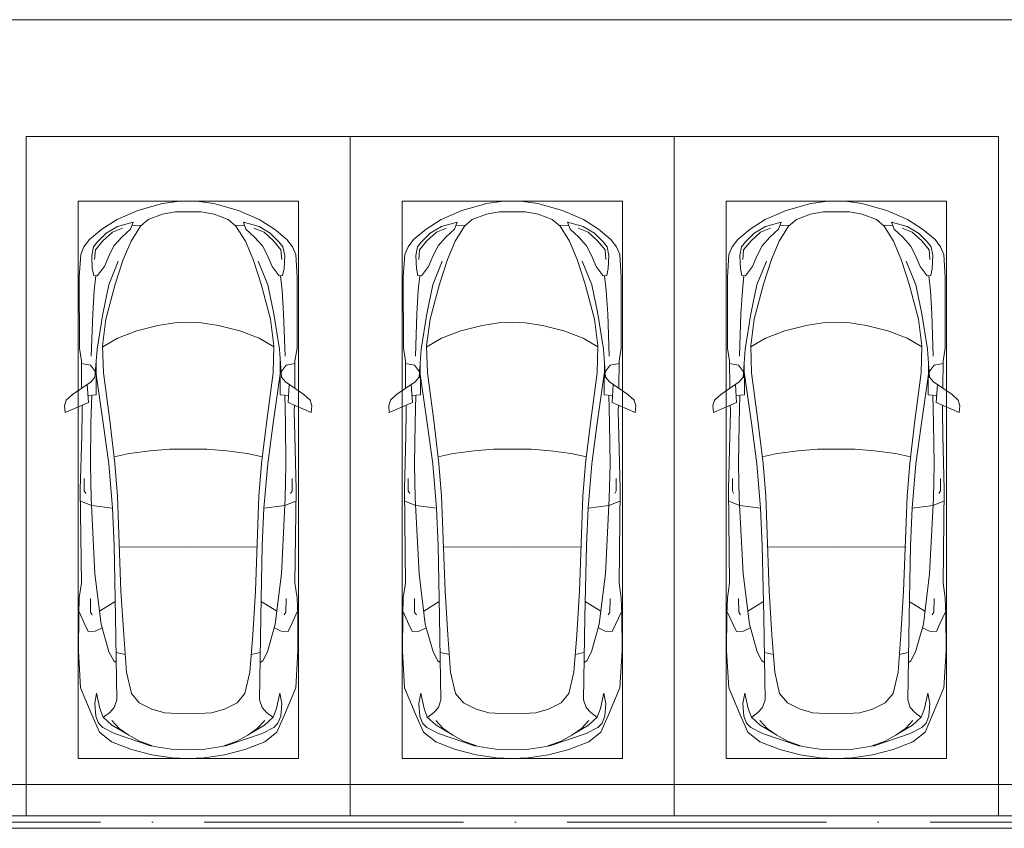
# Model space of a CAD drawing. Header units: millimetres. Extents: x -32229 to 192519, y -13689 to 125138.
# Tile 235 of 256: x 57485 to 65081, y 104312 to 110550. Entities that reach past the tile are written whole.
import ezdxf

# ---------------------------------------------------------------- set-up
doc = ezdxf.new("R2010")
doc.units = ezdxf.units.MM
doc.linetypes.add('ADSK_Осевая', pattern=[2800, 2000, -400, 0, -400])
for name, color, linetype, lineweight in [('A-DETL-GENF-OTLN', 7, 'Continuous', 18), ('A-FLOR-____-OTLN', 7, 'Continuous', 18), ('C-PRKG-____-OTLN', 7, 'Continuous', 18), ('E-CABL-TRAY-CNTR', 7, 'ADSK_Осевая', 18), ('E-CABL-TRAY-OTLN', 7, 'Continuous', 18)]:
    doc.layers.add(name, color=color, linetype=linetype, lineweight=lineweight)

# ---------------------------------------------------------------- blocks, each defined once
blk = doc.blocks.new('АР_Машиноместо - 5300x2500_С-V14--01 ЭЛ')
at = {"layer": 'A-DETL-GENF-OTLN', "color": 253, "lineweight": 13, "true_color": 0xaaaaaa}
for p, q in [((1126.4, 4794.1), (970.2, 4771.8)), ((1250, 4800), (1126.4, 4794.1)), ((1250, 4800), (1373.6, 4794.1)), ((1373.6, 4794.1), (1529.8, 4771.8)), ((812.7, 4729.4), (659.1, 4669.9)), ((970.2, 4771.8), (812.7, 4729.4)), ((1122.2, 4726.4), (988.2, 4706.7)), ((1250, 4731.7), (1122.2, 4726.4)), ((1250, 4731.7), (1377.8, 4726.4)), ((1377.8, 4726.4), (1511.8, 4706.7)), ((1529.8, 4771.8), (1687.3, 4729.4)), ((1687.3, 4729.4), (1840.9, 4669.9)), ((659.1, 4669.9), (565.9, 4595.1)), ((680.7, 4606.5), (967, 4703.6)), ((873.9, 4665.1), (791.3, 4619.7)), ((988.2, 4706.7), (873.9, 4665.1)), ((1511.8, 4706.7), (1626.1, 4665.1)), ((1819.3, 4606.5), (1533, 4703.6)), ((1626.1, 4665.1), (1708.7, 4619.7)), ((1840.9, 4669.9), (1934.1, 4595.1)), ((565.9, 4595.1), (507.1, 4462.6)), ((557.5, 4525.7), (590.7, 4560.1)), ((590.7, 4560.1), (680.7, 4606.5)), ((717.1, 4568.9), (659.6, 4505.3)), ((788.5, 4617.7), (661.8, 4543.1)), ((791.3, 4619.7), (717.1, 4568.9)), ((1708.7, 4619.7), (1782.9, 4568.9)), ((1711.5, 4617.7), (1838.2, 4543.1)), ((1782.9, 4568.9), (1840.4, 4505.3)), ((1909.3, 4560.1), (1819.3, 4606.5)), ((1942.5, 4525.7), (1909.3, 4560.1)), ((1934.1, 4595.1), (1992.9, 4462.6)), ((536.4, 4471.4), (557.5, 4525.7)), ((661.8, 4543.1), (594.6, 4479.3)), ((645, 4445.5), (597.3, 4481.4)), ((1838.2, 4543.1), (1905.4, 4479.3)), ((1855, 4445.5), (1902.7, 4481.4)), ((1963.6, 4471.4), (1942.5, 4525.7)), ((507.1, 4462.6), (419.6, 4254.2)), ((528.4, 4374.7), (536.4, 4471.4)), ((569.5, 4413.1), (543.7, 4295.1)), ((594.6, 4479.3), (569.5, 4413.1)), ((679.6, 4406.3), (645, 4445.5)), ((699.7, 4345.5), (679.6, 4406.3)), ((872.7, 4370.2), (970.5, 4419.3)), ((970.5, 4419.3), (1069.6, 4447.3)), ((1069.6, 4447.3), (1167.1, 4453.2)), ((1167.1, 4453.2), (1250, 4453.9)), ((1332.9, 4453.2), (1250, 4453.9)), ((1430.4, 4447.3), (1332.9, 4453.2)), ((1529.5, 4419.3), (1430.4, 4447.3)), ((1627.3, 4370.2), (1529.5, 4419.3)), ((1800.3, 4345.5), (1820.4, 4406.3)), ((1820.4, 4406.3), (1855, 4445.5)), ((1905.4, 4479.3), (1930.5, 4413.1)), ((1930.5, 4413.1), (1956.3, 4295.1)), ((1971.6, 4374.7), (1963.6, 4471.4)), ((1992.9, 4462.6), (2080.4, 4254.2)), ((543.7, 4295.1), (528.4, 4374.7)), ((689.3, 3705.5), (699.7, 4345.5)), ((812.5, 4298.9), (872.7, 4370.2)), ((1687.5, 4298.9), (1627.3, 4370.2)), ((1810.7, 3705.5), (1800.3, 4345.5)), ((1956.3, 4295.1), (1971.6, 4374.7)), ((419.6, 4254.2), (403.4, 3968)), ((774.4, 4132.9), (812.5, 4298.9)), ((1725.6, 4132.9), (1687.5, 4298.9)), ((2080.4, 4254.2), (2096.6, 3968)), ((752.2, 3845.6), (774.4, 4132.9)), ((1747.8, 3845.6), (1725.6, 4132.9)), ((638.7, 3975.4), (675.2, 4045.5)), ((675.2, 4045.5), (694.6, 4057.6)), ((1824.8, 4045.5), (1805.4, 4057.6)), ((1861.3, 3975.4), (1824.8, 4045.5)), ((403.4, 3968), (405.6, 3688.5)), ((578.7, 3762.9), (638.7, 3975.4)), ((1921.3, 3762.9), (1861.3, 3975.4)), ((2096.6, 3968), (2094.4, 3688.5)), ((453.1, 3766.3), (478.4, 3819.3)), ((478.4, 3819.3), (532.5, 3818.1)), ((532.5, 3818.1), (585.5, 3790.5)), ((731.2, 3507.6), (752.2, 3845.6)), ((1768.8, 3507.6), (1747.8, 3845.6)), ((1967.5, 3818.1), (1914.5, 3790.5)), ((2021.6, 3819.3), (1967.5, 3818.1)), ((2046.9, 3766.3), (2021.6, 3819.3)), ((408.2, 3667), (453.1, 3766.3)), ((530.9, 3374.8), (578.7, 3762.9)), ((1969.1, 3374.8), (1921.3, 3762.9)), ((2091.8, 3667), (2046.9, 3766.3)), ((405.6, 3688.5), (409.5, 3560)), ((495.5, 3566.1), (496.8, 3671.6)), ((496.8, 3671.6), (510.1, 3691.5)), ((687.1, 3588.8), (566.5, 3663.9)), ((678.7, 3159.5), (689.3, 3705.5)), ((1821.3, 3159.5), (1810.7, 3705.5)), ((1812.9, 3588.8), (1933.5, 3663.9)), ((2003.2, 3671.6), (1989.9, 3691.5)), ((2004.5, 3566.1), (2003.2, 3671.6)), ((2094.4, 3688.5), (2090.5, 3560)), ((409.5, 3560), (426.5, 3446.8)), ((704.9, 2775.5), (731.2, 3507.6)), ((1795.1, 2775.5), (1768.8, 3507.6)), ((2090.5, 3560), (2073.5, 3446.8)), ((426.5, 3446.8), (417.5, 2723)), ((2073.5, 3446.8), (2082.5, 2723)), ((501.4, 2789.7), (530.9, 3374.8)), ((1998.6, 2789.7), (1969.1, 3374.8)), ((665.6, 2864.6), (678.7, 3159.5)), ((1834.4, 2864.6), (1821.3, 3159.5)), ((505.1, 2846.9), (420.9, 2813.3)), ((665.8, 2867.4), (505.1, 2846.9)), ((636.6, 2526.5), (665.8, 2867.4)), ((1834.2, 2867.4), (1994.9, 2846.9)), ((1863.4, 2526.5), (1834.2, 2867.4)), ((1994.9, 2846.9), (2079.1, 2813.3)), ((447.8, 2733.7), (459.7, 2756.2)), ((495.7, 2532.3), (501.4, 2789.7)), ((684.2, 2522.3), (704.9, 2775.5)), ((1815.8, 2522.3), (1795.1, 2775.5)), ((2004.3, 2532.3), (1998.6, 2789.7)), ((2052.2, 2733.7), (2040.3, 2756.2)), ((417.5, 2723), (428.2, 2308.5)), ((447.8, 2638.7), (447.8, 2733.7)), ((2052.2, 2638.7), (2052.2, 2733.7)), ((2082.5, 2723), (2071.8, 2308.5)), ((500, 2210.1), (495.7, 2532.3)), ((636.6, 2526.5), (597, 2231)), ((644.6, 2191.8), (684.2, 2522.3)), ((1855.4, 2191.8), (1815.8, 2522.3)), ((1863.4, 2526.5), (1903, 2231)), ((2000, 2210.1), (2004.3, 2532.3)), ((428.2, 2308.5), (432.3, 2119.9)), ((2071.8, 2308.5), (2067.7, 2119.9)), ((505.9, 1996), (500, 2210.1)), ((597, 2231), (535, 1798.3)), ((1903, 2231), (1965, 1798.3)), ((1994.1, 1996), (2000, 2210.1)), ((296.8, 2079.9), (301.4, 2130.5)), ((301.4, 2130.5), (479.9, 2052.9)), ((595.8, 1824.8), (644.6, 2191.8)), ((1904.2, 1824.8), (1855.4, 2191.8)), ((2198.6, 2130.5), (2020.1, 2052.9)), ((2203.2, 2079.9), (2198.6, 2130.5)), ((309.5, 2036.1), (296.8, 2079.9)), ((432.3, 2119.9), (430.7, 2073.9)), ((479.9, 2052.9), (471, 1914.3)), ((2020.1, 2052.9), (2029, 1914.3)), ((2067.7, 2119.9), (2069.3, 2073.9)), ((2190.5, 2036.1), (2203.2, 2079.9)), ((357.8, 1990.1), (309.5, 2036.1)), ((500.6, 1894.5), (357.8, 1990.1)), ((540.9, 1993.7), (476.3, 1997.9)), ((540.9, 1993.7), (539.8, 1733.1)), ((1959.1, 1993.7), (2023.7, 1997.9)), ((1959.1, 1993.7), (1960.2, 1733.1)), ((1999.4, 1894.5), (2142.2, 1990.1)), ((2142.2, 1990.1), (2190.5, 2036.1)), ((426.5, 1730.9), (427.5, 1943)), ((2073.5, 1730.9), (2072.5, 1943)), ((530.6, 1857.6), (500.6, 1894.5)), ((546.5, 1642.6), (530.6, 1857.6)), ((589.4, 1615.5), (595.8, 1824.8)), ((1910.6, 1615.5), (1904.2, 1824.8)), ((1953.5, 1642.6), (1969.4, 1857.6)), ((1969.4, 1857.6), (1999.4, 1894.5)), ((495, 1765.3), (426.6, 1753.4)), ((533.6, 1816.8), (495, 1765.3)), ((1966.4, 1816.8), (2005, 1765.3)), ((2005, 1765.3), (2073.4, 1753.4)), ((410.6, 1634.2), (426.5, 1730.9)), ((2089.4, 1634.2), (2073.5, 1730.9)), ((409.5, 1087), (410.6, 1634.2)), ((615.4, 1410.3), (589.4, 1615.5)), ((590.4, 1624.3), (703.6, 1557.1)), ((1909.6, 1624.3), (1796.4, 1557.1)), ((1884.6, 1410.3), (1910.6, 1615.5)), ((2090.5, 1087), (2089.4, 1634.2)), ((703.6, 1557.1), (852.8, 1499)), ((1796.4, 1557.1), (1647.2, 1499)), ((852.8, 1499), (1016.6, 1459.9)), ((1016.6, 1459.9), (1146.9, 1439.4)), ((1483.4, 1459.9), (1353.1, 1439.4)), ((1647.2, 1499), (1483.4, 1459.9)), ((687.4, 1141), (615.4, 1410.3)), ((1146.9, 1439.4), (1250, 1434.1)), ((1353.1, 1439.4), (1250, 1434.1)), ((1812.6, 1141), (1884.6, 1410.3)), ((749.2, 950.3), (687.4, 1141)), ((1750.8, 950.3), (1812.6, 1141)), ((420.9, 910.7), (409.5, 1087)), ((510.2, 1018.7), (521.5, 1074.5)), ((521.5, 1074.5), (548.5, 1076.2)), ((548.5, 1076.2), (603.4, 1004.8)), ((1951.5, 1076.2), (1896.6, 1004.8)), ((1978.5, 1074.5), (1951.5, 1076.2)), ((1989.8, 1018.7), (1978.5, 1074.5)), ((2079.1, 910.7), (2090.5, 1087)), ((505.7, 920), (510.2, 1018.7)), ((603.4, 1004.8), (639.1, 920)), ((1896.6, 1004.8), (1860.9, 920)), ((1994.3, 920), (1989.8, 1018.7)), ((519.1, 851.5), (505.7, 920)), ((639.1, 920), (677.4, 843.7)), ((809.1, 809.4), (749.2, 950.3)), ((1690.9, 809.4), (1750.8, 950.3)), ((1860.9, 920), (1822.6, 843.7)), ((1980.9, 851.5), (1994.3, 920)), ((445.9, 853.1), (420.9, 910.7)), ((489, 795.6), (445.9, 853.1)), ((550, 812.3), (519.1, 851.5)), ((677.4, 843.7), (737.5, 778.3)), ((1822.6, 843.7), (1762.5, 778.3)), ((1950, 812.3), (1980.9, 851.5)), ((2011, 795.6), (2054.1, 853.1)), ((2054.1, 853.1), (2079.1, 910.7)), ((584.4, 714.6), (489, 795.6)), ((616.5, 746.4), (550, 812.3)), ((737.5, 778.3), (804.5, 715.7)), ((881.5, 691.6), (809.1, 809.4)), ((1618.5, 691.6), (1690.9, 809.4)), ((1762.5, 778.3), (1695.5, 715.7)), ((1883.5, 746.4), (1950, 812.3)), ((1915.6, 714.6), (2011, 795.6)), ((701.8, 640.4), (584.4, 714.6)), ((703.5, 696.4), (616.5, 746.4)), ((824.6, 660.9), (703.5, 696.4)), ((804.5, 715.7), (824.6, 660.9)), ((888.4, 685.9), (815.2, 686.6)), ((941.4, 642.2), (881.5, 691.6)), ((1558.6, 642.2), (1618.5, 691.6)), ((1611.6, 685.9), (1684.8, 686.6)), ((1695.5, 715.7), (1675.4, 660.9)), ((1675.4, 660.9), (1796.5, 696.4)), ((1796.5, 696.4), (1883.5, 746.4)), ((1798.2, 640.4), (1915.6, 714.6)), ((861.8, 571.6), (701.8, 640.4)), ((1050.7, 599.4), (941.4, 642.2)), ((1449.3, 599.4), (1558.6, 642.2)), ((1638.2, 571.6), (1798.2, 640.4)), ((1052.6, 517.5), (861.8, 571.6)), ((1148.8, 583), (1050.7, 599.4)), ((1250, 581.6), (1148.8, 583)), ((1250, 581.6), (1351.2, 583)), ((1351.2, 583), (1449.3, 599.4)), ((1447.4, 517.5), (1638.2, 571.6)), ((1165.1, 503.1), (1052.6, 517.5)), ((1250, 500), (1165.1, 503.1)), ((1250, 500), (1334.9, 503.1)), ((1334.9, 503.1), (1447.4, 517.5))]:
    blk.add_line(p, q, dxfattribs=at)
at = {"layer": 'A-DETL-GENF-OTLN', "color": 254, "lineweight": 13, "true_color": 0xd4d4d4}
for p, q in [((694.6, 3980.4), (765.1, 3996.8)), ((1805.4, 3980.4), (1734.9, 3996.8)), ((715.1, 3168.3), (1250, 3167.3)), ((1784.9, 3168.3), (1250, 3167.3)), ((677.9, 2473), (794.6, 2446)), ((794.6, 2446), (955.7, 2426.8)), ((1705.4, 2446), (1544.3, 2426.8)), ((1822.1, 2473), (1705.4, 2446)), ((955.7, 2426.8), (1105.5, 2413.7)), ((1105.5, 2413.7), (1250, 2412.9)), ((1394.5, 2413.7), (1250, 2412.9)), ((1544.3, 2426.8), (1394.5, 2413.7)), ((513.9, 1368.9), (502.3, 1696.3)), ((1986.1, 1368.9), (1997.7, 1696.3)), ((590.3, 1367.8), (546.5, 1642.6)), ((1909.7, 1367.8), (1953.5, 1642.6)), ((524.9, 1188.6), (513.9, 1368.9)), ((636.7, 1146), (590.3, 1367.8)), ((1863.3, 1146), (1909.7, 1367.8)), ((1975.1, 1188.6), (1986.1, 1368.9)), ((537.4, 1076.1), (524.9, 1188.6)), ((710.2, 962.8), (636.7, 1146)), ((1789.8, 962.8), (1863.3, 1146)), ((1962.6, 1076.1), (1975.1, 1188.6)), ((534.5, 874.4), (528.1, 949.5)), ((1965.5, 874.4), (1971.9, 949.5)), ((591.7, 805), (534.5, 874.4)), ((1908.3, 805), (1965.5, 874.4)), ((664.7, 739.9), (591.7, 805)), ((1835.3, 739.9), (1908.3, 805)), ((742.6, 707.8), (664.7, 739.9)), ((1757.4, 707.8), (1835.3, 739.9))]:
    blk.add_line(p, q, dxfattribs=at)
at = {"layer": 'C-PRKG-____-OTLN', "color": 253, "lineweight": 13, "true_color": 0xaaaaaa}
for p, q in [((0, 0), (0, 5240.2)), ((2500, 0), (2500, 5240.2)), ((400, 4800), (2100, 4800)), ((400, 500), (400, 4800)), ((2100, 500), (2100, 4800)), ((400, 500), (2100, 500)), ((2500, 0), (0, 0))]:
    blk.add_line(p, q, dxfattribs=at)
blk = doc.blocks.new('АР_Машиноместо - 5300x2500_С-V16--01 ЭЛ')
at = {"layer": 'A-DETL-GENF-OTLN', "color": 253, "lineweight": 13, "true_color": 0xaaaaaa}
for p, q in [((1052.6, -517.5), (861.8, -571.6)), ((1165.1, -503.1), (1052.6, -517.5)), ((1250, -500), (1165.1, -503.1)), ((1250, -500), (1334.9, -503.1)), ((1334.9, -503.1), (1447.4, -517.5)), ((1447.4, -517.5), (1638.2, -571.6)), ((861.8, -571.6), (701.8, -640.4)), ((1050.7, -599.4), (941.4, -642.2)), ((1148.8, -583), (1050.7, -599.4)), ((1250, -581.6), (1148.8, -583)), ((1250, -581.6), (1351.2, -583)), ((1351.2, -583), (1449.3, -599.4)), ((1449.3, -599.4), (1558.6, -642.2)), ((1638.2, -571.6), (1798.2, -640.4)), ((701.8, -640.4), (584.4, -714.6)), ((824.6, -660.9), (703.5, -696.4)), ((804.5, -715.7), (824.6, -660.9)), ((941.4, -642.2), (881.5, -691.6)), ((1558.6, -642.2), (1618.5, -691.6)), ((1695.5, -715.7), (1675.4, -660.9)), ((1675.4, -660.9), (1796.5, -696.4)), ((1798.2, -640.4), (1915.6, -714.6)), ((584.4, -714.6), (489, -795.6)), ((616.5, -746.4), (550, -812.3)), ((703.5, -696.4), (616.5, -746.4)), ((737.5, -778.3), (804.5, -715.7)), ((881.5, -691.6), (809.1, -809.4)), ((888.4, -685.9), (815.2, -686.6)), ((1611.6, -685.9), (1684.8, -686.6)), ((1618.5, -691.6), (1690.9, -809.4)), ((1762.5, -778.3), (1695.5, -715.7)), ((1796.5, -696.4), (1883.5, -746.4)), ((1883.5, -746.4), (1950, -812.3)), ((1915.6, -714.6), (2011, -795.6)), ((489, -795.6), (445.9, -853.1)), ((550, -812.3), (519.1, -851.5)), ((677.4, -843.7), (737.5, -778.3)), ((809.1, -809.4), (749.2, -950.3)), ((1690.9, -809.4), (1750.8, -950.3)), ((1822.6, -843.7), (1762.5, -778.3)), ((1950, -812.3), (1980.9, -851.5)), ((2011, -795.6), (2054.1, -853.1)), ((420.9, -910.7), (409.5, -1087)), ((445.9, -853.1), (420.9, -910.7)), ((519.1, -851.5), (505.7, -920)), ((639.1, -920), (677.4, -843.7)), ((1860.9, -920), (1822.6, -843.7)), ((1980.9, -851.5), (1994.3, -920)), ((2054.1, -853.1), (2079.1, -910.7)), ((2079.1, -910.7), (2090.5, -1087)), ((505.7, -920), (510.2, -1018.7)), ((603.4, -1004.8), (639.1, -920)), ((749.2, -950.3), (687.4, -1141)), ((1750.8, -950.3), (1812.6, -1141)), ((1896.6, -1004.8), (1860.9, -920)), ((1994.3, -920), (1989.8, -1018.7)), ((510.2, -1018.7), (521.5, -1074.5)), ((548.5, -1076.2), (603.4, -1004.8)), ((1951.5, -1076.2), (1896.6, -1004.8)), ((1989.8, -1018.7), (1978.5, -1074.5)), ((409.5, -1087), (410.6, -1634.2)), ((521.5, -1074.5), (548.5, -1076.2)), ((1978.5, -1074.5), (1951.5, -1076.2)), ((2090.5, -1087), (2089.4, -1634.2)), ((687.4, -1141), (615.4, -1410.3)), ((1812.6, -1141), (1884.6, -1410.3)), ((615.4, -1410.3), (589.4, -1615.5)), ((1016.6, -1459.9), (1146.9, -1439.4)), ((1146.9, -1439.4), (1250, -1434.1)), ((1353.1, -1439.4), (1250, -1434.1)), ((1483.4, -1459.9), (1353.1, -1439.4)), ((1884.6, -1410.3), (1910.6, -1615.5)), ((703.6, -1557.1), (852.8, -1499)), ((852.8, -1499), (1016.6, -1459.9)), ((1647.2, -1499), (1483.4, -1459.9)), ((1796.4, -1557.1), (1647.2, -1499)), ((590.4, -1624.3), (703.6, -1557.1)), ((1909.6, -1624.3), (1796.4, -1557.1)), ((410.6, -1634.2), (426.5, -1730.9)), ((546.5, -1642.6), (530.6, -1857.6)), ((589.4, -1615.5), (595.8, -1824.8)), ((1910.6, -1615.5), (1904.2, -1824.8)), ((1953.5, -1642.6), (1969.4, -1857.6)), ((2089.4, -1634.2), (2073.5, -1730.9)), ((426.5, -1730.9), (427.5, -1943)), ((540.9, -1993.7), (539.8, -1733.1)), ((1959.1, -1993.7), (1960.2, -1733.1)), ((2073.5, -1730.9), (2072.5, -1943)), ((495, -1765.3), (426.6, -1753.4)), ((533.6, -1816.8), (495, -1765.3)), ((597, -2231), (535, -1798.3)), ((1903, -2231), (1965, -1798.3)), ((1966.4, -1816.8), (2005, -1765.3)), ((2005, -1765.3), (2073.4, -1753.4)), ((500.6, -1894.5), (357.8, -1990.1)), ((530.6, -1857.6), (500.6, -1894.5)), ((595.8, -1824.8), (644.6, -2191.8)), ((1904.2, -1824.8), (1855.4, -2191.8)), ((1969.4, -1857.6), (1999.4, -1894.5)), ((1999.4, -1894.5), (2142.2, -1990.1)), ((479.9, -2052.9), (471, -1914.3)), ((2020.1, -2052.9), (2029, -1914.3)), ((309.5, -2036.1), (296.8, -2079.9)), ((357.8, -1990.1), (309.5, -2036.1)), ((540.9, -1993.7), (476.3, -1997.9)), ((505.9, -1996), (500, -2210.1)), ((1959.1, -1993.7), (2023.7, -1997.9)), ((1994.1, -1996), (2000, -2210.1)), ((2142.2, -1990.1), (2190.5, -2036.1)), ((2190.5, -2036.1), (2203.2, -2079.9)), ((296.8, -2079.9), (301.4, -2130.5)), ((301.4, -2130.5), (479.9, -2052.9)), ((428.2, -2308.5), (432.3, -2119.9)), ((432.3, -2119.9), (430.7, -2073.9)), ((2198.6, -2130.5), (2020.1, -2052.9)), ((2067.7, -2119.9), (2069.3, -2073.9)), ((2071.8, -2308.5), (2067.7, -2119.9)), ((2203.2, -2079.9), (2198.6, -2130.5)), ((644.6, -2191.8), (684.2, -2522.3)), ((1855.4, -2191.8), (1815.8, -2522.3)), ((500, -2210.1), (495.7, -2532.3)), ((636.6, -2526.5), (597, -2231)), ((1863.4, -2526.5), (1903, -2231)), ((2000, -2210.1), (2004.3, -2532.3)), ((417.5, -2723), (428.2, -2308.5)), ((2082.5, -2723), (2071.8, -2308.5)), ((495.7, -2532.3), (501.4, -2789.7)), ((636.6, -2526.5), (665.8, -2867.4)), ((684.2, -2522.3), (704.9, -2775.5)), ((1815.8, -2522.3), (1795.1, -2775.5)), ((1863.4, -2526.5), (1834.2, -2867.4)), ((2004.3, -2532.3), (1998.6, -2789.7)), ((447.8, -2638.7), (447.8, -2733.7)), ((2052.2, -2638.7), (2052.2, -2733.7)), ((426.5, -3446.8), (417.5, -2723)), ((447.8, -2733.7), (459.7, -2756.2)), ((2052.2, -2733.7), (2040.3, -2756.2)), ((2073.5, -3446.8), (2082.5, -2723)), ((501.4, -2789.7), (530.9, -3374.8)), ((704.9, -2775.5), (731.2, -3507.6)), ((1795.1, -2775.5), (1768.8, -3507.6)), ((1998.6, -2789.7), (1969.1, -3374.8)), ((505.1, -2846.9), (420.9, -2813.3)), ((665.8, -2867.4), (505.1, -2846.9)), ((665.6, -2864.6), (678.7, -3159.5)), ((1834.4, -2864.6), (1821.3, -3159.5)), ((1834.2, -2867.4), (1994.9, -2846.9)), ((1994.9, -2846.9), (2079.1, -2813.3)), ((678.7, -3159.5), (689.3, -3705.5)), ((1821.3, -3159.5), (1810.7, -3705.5)), ((530.9, -3374.8), (578.7, -3762.9)), ((1969.1, -3374.8), (1921.3, -3762.9)), ((409.5, -3560), (426.5, -3446.8)), ((2090.5, -3560), (2073.5, -3446.8)), ((405.6, -3688.5), (409.5, -3560)), ((495.5, -3566.1), (496.8, -3671.6)), ((731.2, -3507.6), (752.2, -3845.6)), ((1768.8, -3507.6), (1747.8, -3845.6)), ((2004.5, -3566.1), (2003.2, -3671.6)), ((2094.4, -3688.5), (2090.5, -3560)), ((687.1, -3588.8), (566.5, -3663.9)), ((1812.9, -3588.8), (1933.5, -3663.9)), ((403.4, -3968), (405.6, -3688.5)), ((408.2, -3667), (453.1, -3766.3)), ((496.8, -3671.6), (510.1, -3691.5)), ((689.3, -3705.5), (699.7, -4345.5)), ((1810.7, -3705.5), (1800.3, -4345.5)), ((2003.2, -3671.6), (1989.9, -3691.5)), ((2091.8, -3667), (2046.9, -3766.3)), ((2096.6, -3968), (2094.4, -3688.5)), ((453.1, -3766.3), (478.4, -3819.3)), ((532.5, -3818.1), (585.5, -3790.5)), ((578.7, -3762.9), (638.7, -3975.4)), ((1921.3, -3762.9), (1861.3, -3975.4)), ((1967.5, -3818.1), (1914.5, -3790.5)), ((2046.9, -3766.3), (2021.6, -3819.3)), ((478.4, -3819.3), (532.5, -3818.1)), ((752.2, -3845.6), (774.4, -4132.9)), ((1747.8, -3845.6), (1725.6, -4132.9)), ((2021.6, -3819.3), (1967.5, -3818.1)), ((419.6, -4254.2), (403.4, -3968)), ((638.7, -3975.4), (675.2, -4045.5)), ((1861.3, -3975.4), (1824.8, -4045.5)), ((2080.4, -4254.2), (2096.6, -3968)), ((675.2, -4045.5), (694.6, -4057.6)), ((1824.8, -4045.5), (1805.4, -4057.6)), ((774.4, -4132.9), (812.5, -4298.9)), ((1725.6, -4132.9), (1687.5, -4298.9)), ((507.1, -4462.6), (419.6, -4254.2)), ((543.7, -4295.1), (528.4, -4374.7)), ((569.5, -4413.1), (543.7, -4295.1)), ((812.5, -4298.9), (872.7, -4370.2)), ((1687.5, -4298.9), (1627.3, -4370.2)), ((1930.5, -4413.1), (1956.3, -4295.1)), ((1956.3, -4295.1), (1971.6, -4374.7)), ((1992.9, -4462.6), (2080.4, -4254.2)), ((528.4, -4374.7), (536.4, -4471.4)), ((699.7, -4345.5), (679.6, -4406.3)), ((872.7, -4370.2), (970.5, -4419.3)), ((1627.3, -4370.2), (1529.5, -4419.3)), ((1800.3, -4345.5), (1820.4, -4406.3)), ((1971.6, -4374.7), (1963.6, -4471.4)), ((565.9, -4595.1), (507.1, -4462.6)), ((536.4, -4471.4), (557.5, -4525.7)), ((594.6, -4479.3), (569.5, -4413.1)), ((661.8, -4543.1), (594.6, -4479.3)), ((645, -4445.5), (597.3, -4481.4)), ((679.6, -4406.3), (645, -4445.5)), ((970.5, -4419.3), (1069.6, -4447.3)), ((1069.6, -4447.3), (1167.1, -4453.2)), ((1167.1, -4453.2), (1250, -4453.9)), ((1332.9, -4453.2), (1250, -4453.9)), ((1430.4, -4447.3), (1332.9, -4453.2)), ((1529.5, -4419.3), (1430.4, -4447.3)), ((1820.4, -4406.3), (1855, -4445.5)), ((1838.2, -4543.1), (1905.4, -4479.3)), ((1855, -4445.5), (1902.7, -4481.4)), ((1905.4, -4479.3), (1930.5, -4413.1)), ((1934.1, -4595.1), (1992.9, -4462.6)), ((1963.6, -4471.4), (1942.5, -4525.7)), ((557.5, -4525.7), (590.7, -4560.1)), ((717.1, -4568.9), (659.6, -4505.3)), ((788.5, -4617.7), (661.8, -4543.1)), ((1711.5, -4617.7), (1838.2, -4543.1)), ((1782.9, -4568.9), (1840.4, -4505.3)), ((1942.5, -4525.7), (1909.3, -4560.1)), ((659.1, -4669.9), (565.9, -4595.1)), ((590.7, -4560.1), (680.7, -4606.5)), ((680.7, -4606.5), (967, -4703.6)), ((791.3, -4619.7), (717.1, -4568.9)), ((873.9, -4665.1), (791.3, -4619.7)), ((1819.3, -4606.5), (1533, -4703.6)), ((1626.1, -4665.1), (1708.7, -4619.7)), ((1708.7, -4619.7), (1782.9, -4568.9)), ((1909.3, -4560.1), (1819.3, -4606.5)), ((1840.9, -4669.9), (1934.1, -4595.1)), ((812.7, -4729.4), (659.1, -4669.9)), ((988.2, -4706.7), (873.9, -4665.1)), ((1122.2, -4726.4), (988.2, -4706.7)), ((1377.8, -4726.4), (1511.8, -4706.7)), ((1511.8, -4706.7), (1626.1, -4665.1)), ((1687.3, -4729.4), (1840.9, -4669.9)), ((970.2, -4771.8), (812.7, -4729.4)), ((1126.4, -4794.1), (970.2, -4771.8)), ((1250, -4731.7), (1122.2, -4726.4)), ((1250, -4731.7), (1377.8, -4726.4)), ((1373.6, -4794.1), (1529.8, -4771.8)), ((1529.8, -4771.8), (1687.3, -4729.4)), ((1250, -4800), (1126.4, -4794.1)), ((1250, -4800), (1373.6, -4794.1))]:
    blk.add_line(p, q, dxfattribs=at)
at = {"layer": 'A-DETL-GENF-OTLN', "color": 254, "lineweight": 13, "true_color": 0xd4d4d4}
for p, q in [((664.7, -739.9), (591.7, -805)), ((742.6, -707.8), (664.7, -739.9)), ((1757.4, -707.8), (1835.3, -739.9)), ((1835.3, -739.9), (1908.3, -805)), ((591.7, -805), (534.5, -874.4)), ((1908.3, -805), (1965.5, -874.4)), ((534.5, -874.4), (528.1, -949.5)), ((1965.5, -874.4), (1971.9, -949.5)), ((710.2, -962.8), (636.7, -1146)), ((1789.8, -962.8), (1863.3, -1146)), ((537.4, -1076.1), (524.9, -1188.6)), ((1962.6, -1076.1), (1975.1, -1188.6)), ((524.9, -1188.6), (513.9, -1368.9)), ((636.7, -1146), (590.3, -1367.8)), ((1863.3, -1146), (1909.7, -1367.8)), ((1975.1, -1188.6), (1986.1, -1368.9)), ((513.9, -1368.9), (502.3, -1696.3)), ((590.3, -1367.8), (546.5, -1642.6)), ((1909.7, -1367.8), (1953.5, -1642.6)), ((1986.1, -1368.9), (1997.7, -1696.3)), ((794.6, -2446), (955.7, -2426.8)), ((955.7, -2426.8), (1105.5, -2413.7)), ((1105.5, -2413.7), (1250, -2412.9)), ((1394.5, -2413.7), (1250, -2412.9)), ((1544.3, -2426.8), (1394.5, -2413.7)), ((1705.4, -2446), (1544.3, -2426.8)), ((677.9, -2473), (794.6, -2446)), ((1822.1, -2473), (1705.4, -2446)), ((715.1, -3168.3), (1250, -3167.3)), ((1784.9, -3168.3), (1250, -3167.3)), ((694.6, -3980.4), (765.1, -3996.8)), ((1805.4, -3980.4), (1734.9, -3996.8))]:
    blk.add_line(p, q, dxfattribs=at)
at = {"layer": 'C-PRKG-____-OTLN', "color": 253, "lineweight": 13, "true_color": 0xaaaaaa}
for p, q in [((2500, 0), (0, 0)), ((0, 0), (0, -5240.2)), ((2500, 0), (2500, -5240.2)), ((400, -500), (400, -4800)), ((400, -500), (2100, -500)), ((2100, -500), (2100, -4800)), ((400, -4800), (2100, -4800))]:
    blk.add_line(p, q, dxfattribs=at)
blk = doc.blocks.new('Наметкина 10_РД_АР_П_отсоединено_rvt-1--01 ЭЛ')
at = {"layer": 'A-FLOR-____-OTLN', "color": 253, "lineweight": 13, "true_color": 0xaaaaaa}
for p, q in [((114485.8, 110550), (47985.3, 110550)), ((49635.3, 110550), (114485.8, 110550)), ((65260.3, 104650), (49635.3, 104650))]:
    blk.add_line(p, q, dxfattribs=at)
at = {"layer": 'C-PRKG-____-OTLN', "color": 253, "lineweight": 13, "true_color": 0xaaaaaa}
for p in [(57535.3, 109650), (62535.3, 109650)]:
    blk.add_blockref('АР_Машиноместо - 5300x2500_С-V16--01 ЭЛ', p, dxfattribs=at)
at = {"layer": 'C-PRKG-____-OTLN', "color": 253, "lineweight": 13, "true_color": 0xaaaaaa, "rotation": 180}
blk.add_blockref('АР_Машиноместо - 5300x2500_С-V14--01 ЭЛ', (62535.3, 109650), dxfattribs=at)

msp = doc.modelspace()

# ---------------------------------------------------------------- linework, layer by layer
at = {"layer": 'E-CABL-TRAY-CNTR', "color": 5, "true_color": 0x0000ff}
msp.add_line((114110.8, 104359.8), (50057.8, 104359.8), dxfattribs=at)
at = {"layer": 'E-CABL-TRAY-OTLN', "color": 5, "true_color": 0x0000ff}
for p, q in [((114110.8, 104409.8), (50057.8, 104409.8)), ((114110.8, 104407.3), (50057.8, 104407.3)), ((114110.8, 104312.4), (50057.8, 104312.4))]:
    msp.add_line(p, q, dxfattribs=at)

# ---------------------------------------------------------------- block references
at = {"lineweight": 5}
msp.add_blockref('Наметкина 10_РД_АР_П_отсоединено_rvt-1--01 ЭЛ', (0, 0), dxfattribs=at)

doc.saveas('drawing.dxf')
